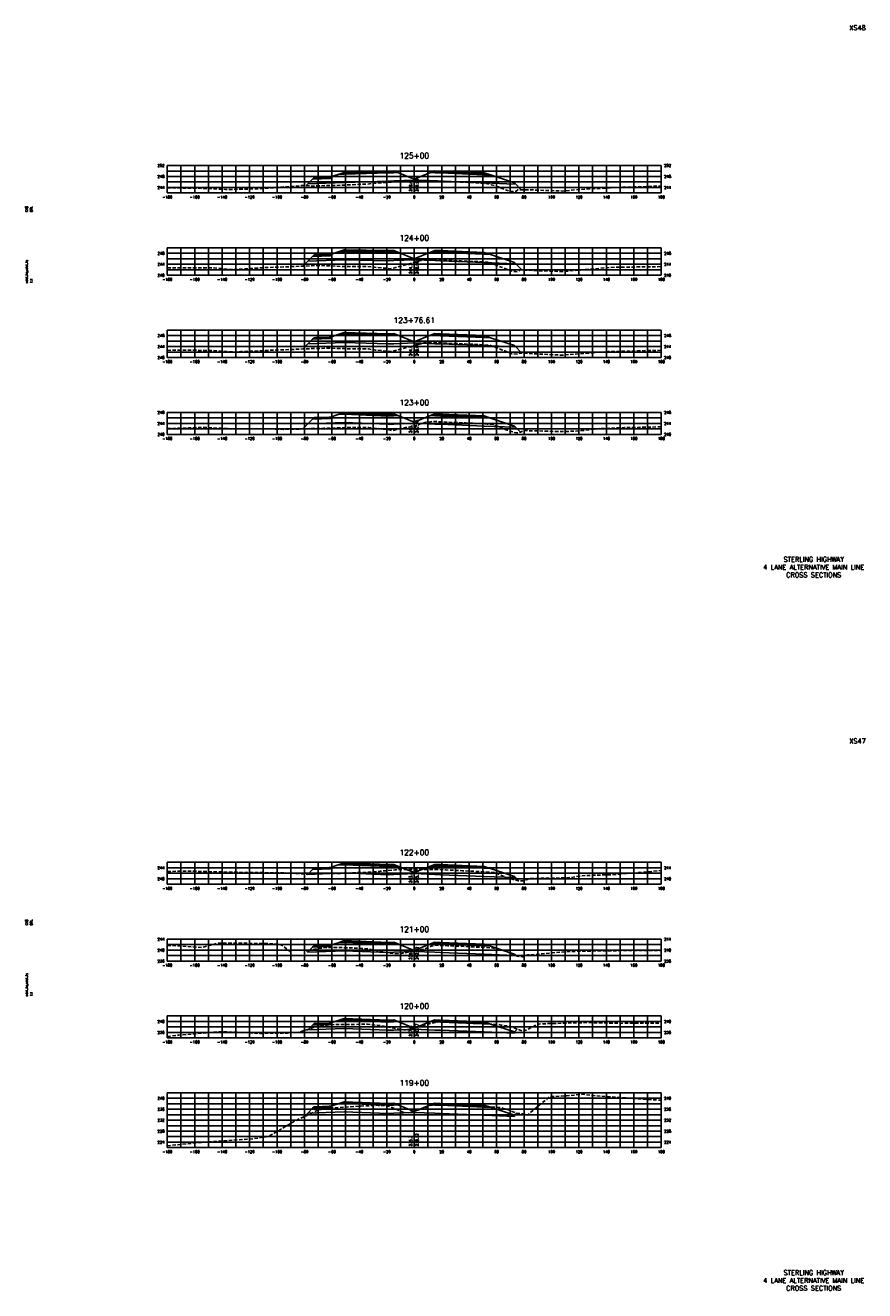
# Model space of a CAD drawing. Extents: x 37 to 9410, y 16 to 8218.
# Tile 43 of 110: x 1497 to 2108, y 7296 to 8218. Entities that reach past the tile are written whole.
import ezdxf
from ezdxf.enums import TextEntityAlignment as Align

# ---------------------------------------------------------------- set-up
doc = ezdxf.new("R2010")
doc.units = 0
doc.header["$LTSCALE"] = 20
doc.header["$MEASUREMENT"] = 0
doc.linetypes.add('HIDDEN_050%', pattern=[0.1875, 0.125, -0.0625])
for name, color, linetype in [('S-AT-TXT175', 6, 'Continuous'), ('S-AT-TXT80', 1, 'Continuous'), ('XDATUM', 3, 'Continuous'), ('XEG', 1, 'HIDDEN_050%'), ('XFG', 2, 'Continuous'), ('XGRID', 251, 'Continuous'), ('XGRIDT', 2, 'Continuous'), ('XREF-BORDER', 7, 'Continuous')]:
    doc.layers.add(name, color=color, linetype=linetype)
doc.styles.add('L100', font='simplex.shx', dxfattribs={"height": 2})
doc.styles.add('L175', font='ROMANSM.shx', dxfattribs={"height": 3.5})
doc.styles.add('L80', font='ROMANSM.shx', dxfattribs={"height": 1.6})

# ---------------------------------------------------------------- blocks, each defined once
blk = doc.blocks.new('03025_00_att1')
at = {"layer": 'S-AT-TXT175', "style": 'L175'}
for tag, p in [('NUM', (32.402, 20.822)), ('LINE1', (30.64, 1.444)), ('LINE2', (30.64, 1.161)), ('LINE3', (30.64, 0.877))]:
    blk.add_attdef(tag, text='', height=0.175, dxfattribs=at).set_placement(p, align=Align.CENTER)
at = {"layer": 'S-AT-TXT80', "style": 'L80'}
for tag, p in [('DESIGNED', (2.094, 14.201)), ('CHECKED', (2.265, 14.201)), ('DRAFTED', (2.436, 14.201)), ('PCTB', (2.094, 11.605)), ('PSCALE', (2.265, 11.605)), ('PVIEW', (2.436, 11.605))]:
    blk.add_attdef(tag, p, '', height=0.08, rotation=90, dxfattribs=at)

msp = doc.modelspace()

# ---------------------------------------------------------------- linework, layer by layer
at = {"layer": 'XDATUM', "flags": 128}
for points in [[(1701.32, 8101.48), (1702.41, 8102.57), (1729, 8103.63), (1761, 8104.58), (1765, 8104.74), (1780, 8105.34), (1795, 8104.74), (1799, 8104.58), (1831, 8103.3), (1853, 8102.42), (1853, 8103.31), (1857.99, 8098.32)], [(1698.87, 8042.63), (1702.41, 8046.18), (1729, 8047.24), (1761, 8046.59), (1765, 8046.75), (1780, 8047.35), (1795, 8046.75), (1799, 8046.59), (1831, 8045.31), (1853, 8044.43), (1853, 8045.32), (1858.42, 8039.9)], [(1698.72, 7982.22), (1702.41, 7985.91), (1729, 7986.97), (1761, 7985.95), (1765, 7986.11), (1780, 7986.71), (1795, 7986.11), (1799, 7985.95), (1831, 7984.67), (1853, 7983.79), (1853, 7984.67), (1858.44, 7979.23)], [(1698.79, 7923.97), (1702.41, 7927.59), (1729, 7928.66), (1761, 7927.38), (1765, 7927.54), (1780, 7928.14), (1795, 7927.54), (1799, 7927.38), (1831, 7926.1), (1853, 7925.22), (1853, 7926.1), (1857.39, 7921.71)], [(1702.26, 7599.36), (1702.41, 7599.21), (1729, 7600.27), (1761, 7598.99), (1765, 7599.15), (1780, 7599.75), (1795, 7599.15), (1799, 7598.99), (1831, 7597.71), (1853, 7596.83), (1853, 7597.72), (1856.16, 7594.56)], [(1700.98, 7543.94), (1702.41, 7542.51), (1729, 7543.57), (1761, 7542.29), (1765, 7542.45), (1780, 7543.05), (1795, 7542.45), (1799, 7542.29), (1831, 7541.01), (1853, 7540.13), (1853, 7541.02), (1854.08, 7539.94)], [(1702.11, 7486.12), (1702.41, 7485.81), (1729, 7486.87), (1761, 7485.59), (1765, 7485.75), (1780, 7486.35), (1795, 7485.75), (1799, 7485.59), (1831, 7484.31), (1853, 7483.43), (1853, 7484.32), (1855.08, 7486.4)], [(1699.98, 7422.68), (1702.41, 7425.11), (1729, 7426.17), (1761, 7424.89), (1765, 7425.05), (1780, 7425.65), (1795, 7425.05), (1799, 7424.89), (1831, 7423.61), (1853, 7422.73), (1853, 7423.62), (1854.62, 7425.24)]]:
    msp.add_lwpolyline(points, dxfattribs=at)
at = {"layer": 'XEG', "flags": 128}
for points in [[(1600, 8099.83), (1632.25, 8099.18), (1642.45, 8098.57), (1654.39, 8098.7), (1659.79, 8098.81), (1668.26, 8099.16), (1699.61, 8101.48), (1700.7, 8101.57), (1704.63, 8100.99), (1719.28, 8101.46), (1727.45, 8101.64), (1737.88, 8102.19), (1745.98, 8102.49), (1751.77, 8103.18), (1758.27, 8103.58), (1768.74, 8104.39), (1769.59, 8104.46), (1776.57, 8104.84), (1780, 8104.87), (1780.41, 8104.88), (1788.34, 8105.12), (1790.53, 8105.08), (1794.44, 8104.87), (1797.08, 8104.79), (1806.8, 8104.25), (1809.17, 8104.11), (1819.1, 8103.72), (1821.26, 8103.63), (1822.7, 8103.55), (1829.18, 8103.16), (1833.39, 8102.64), (1834.29, 8102.57), (1835.92, 8102.02), (1841.3, 8100.46), (1843.28, 8099.57), (1849.85, 8096.98), (1850.91, 8096.99), (1853.61, 8096.96), (1853.91, 8097.17), (1855.35, 8098.3), (1862.15, 8098.34), (1863.48, 8098.29), (1887.82, 8097.4), (1899.92, 8098.46), (1931.47, 8100.24), (1943.49, 8100.46), (1960, 8101.03)], [(1600, 8041.53), (1634.11, 8041.44), (1640.71, 8040.73), (1648.24, 8040.09), (1671.36, 8041.56), (1671.7, 8041.57), (1692.16, 8042.35), (1696.45, 8042.52), (1698.64, 8042.62), (1708.92, 8043.09), (1712.19, 8043.13), (1726.34, 8042.46), (1730.24, 8042.44), (1744.53, 8042.44), (1749.38, 8042.14), (1751.09, 8041.87), (1760.57, 8040.98), (1763.02, 8040.74), (1766.45, 8041.61), (1778.98, 8045.13), (1780, 8045.39), (1780.99, 8045.65), (1786.9, 8047.33), (1789.82, 8047.38), (1790.95, 8047.5), (1792.99, 8047.43), (1798.6, 8047.21), (1807.36, 8046.71), (1810.68, 8046.55), (1814.09, 8046.42), (1822.76, 8046.09), (1824.99, 8045.98), (1830.6, 8045.74), (1831.69, 8045.66), (1834.53, 8045.4), (1837.13, 8044.41), (1842.65, 8042.19), (1849.28, 8039.75), (1851.36, 8038.89), (1853.72, 8038.69), (1855.06, 8038.61), (1855.38, 8038.79), (1857.36, 8039.95), (1867.71, 8039.41), (1887.6, 8038.74), (1900.04, 8039.68), (1923.13, 8041.77), (1956.73, 8042.24), (1960, 8042.33)], [(1600, 7981.23), (1603.26, 7981.33), (1632.16, 7981.23), (1644.86, 7980.34), (1648.69, 7980.01), (1653.3, 7980.31), (1674.08, 7981.24), (1681.39, 7981.52), (1696.18, 7982.1), (1703.74, 7982.45), (1708.73, 7982.68), (1719.57, 7982.81), (1726.05, 7982.5), (1738.13, 7982.45), (1744.41, 7982.45), (1746.55, 7982.32), (1751.7, 7981.5), (1755.9, 7981.11), (1763.3, 7980.37), (1773.69, 7983.02), (1778.77, 7984.45), (1780, 7984.76), (1784.86, 7986.02), (1787.24, 7986.7), (1788.42, 7986.72), (1791.39, 7987.03), (1796.76, 7986.86), (1798.98, 7986.77), (1802.45, 7986.57), (1811.18, 7986.16), (1820.14, 7985.81), (1823.42, 7985.69), (1829.16, 7985.39), (1831.23, 7985.3), (1834.01, 7985.1), (1835.04, 7985), (1841.59, 7982.51), (1843.55, 7981.72), (1845.9, 7980.86), (1851.05, 7978.71), (1851.93, 7978.64), (1855.26, 7978.44), (1856.05, 7978.89), (1856.78, 7979.32), (1882.51, 7977.97), (1887.8, 7977.79), (1915.75, 7979.9), (1921.18, 7980.4), (1929.09, 7980.51), (1960, 7981.33)], [(1600, 7924.16), (1616, 7924.76), (1624.49, 7925.1), (1625.28, 7925.12), (1625.79, 7925.09), (1649.51, 7924.07), (1653.32, 7923.97), (1659.16, 7924.09), (1675.34, 7924.09), (1681.57, 7923.73), (1684.73, 7923.65), (1696.89, 7923.89), (1706.52, 7924.3), (1710.02, 7924.25), (1714.16, 7924.42), (1725.35, 7924.74), (1729.63, 7924.92), (1742.86, 7924.89), (1743.74, 7924.94), (1746.99, 7924.93), (1750.61, 7924.64), (1756.17, 7923.81), (1760.81, 7923.5), (1763.96, 7922.76), (1764.65, 7922.85), (1774.52, 7925.14), (1778.96, 7926.01), (1780, 7926.28), (1782.98, 7927.08), (1788.66, 7928.81), (1791.82, 7929.11), (1793.32, 7929.38), (1798.2, 7929.2), (1800.92, 7929.11), (1808.95, 7928.69), (1813.1, 7928.46), (1817.25, 7928.29), (1825.04, 7928.01), (1827.81, 7927.86), (1833.03, 7927.56), (1834.35, 7927.46), (1837.38, 7927.08), (1839.72, 7926.23), (1843.95, 7924.56), (1847.77, 7923.13), (1850.77, 7922.1), (1853.08, 7921.45), (1854.83, 7921.08), (1857.34, 7921.68), (1859.67, 7922.82), (1881.17, 7922.15), (1891.85, 7922.1), (1901.77, 7922.72), (1914.54, 7924.15), (1933.26, 7924.9), (1960, 7925.46)], [(1600, 7601.36), (1615.16, 7601.59), (1621.67, 7601.45), (1654.79, 7600.63), (1660.71, 7600.6), (1685.37, 7600.33), (1685.37, 7600.33), (1685.38, 7600.33), (1702.48, 7599.35), (1704.5, 7599.6), (1706.92, 7599.56), (1711.6, 7599.93), (1712.03, 7599.96), (1721.75, 7599.92), (1725.44, 7599.93), (1737.01, 7600.45), (1737.69, 7600.46), (1738.46, 7600.48), (1743.18, 7600.48), (1753.95, 7601.39), (1754.39, 7601.42), (1754.62, 7601.43), (1754.91, 7601.47), (1766.09, 7602.49), (1767.09, 7602.64), (1767.7, 7602.7), (1779.36, 7602.85), (1780, 7602.85), (1790.86, 7602.86), (1792.31, 7602.85), (1798.06, 7602.68), (1802.8, 7602.49), (1807.21, 7602.29), (1815.08, 7601.86), (1819.47, 7601.63), (1827.03, 7601.33), (1831.31, 7601.08), (1834.93, 7600.89), (1836.57, 7600.65), (1838.96, 7600.49), (1842.55, 7598.88), (1846.46, 7597.32), (1852.09, 7595.55), (1855.65, 7594.56), (1859.86, 7594.56), (1862.38, 7595.44), (1864.15, 7596.14), (1875.08, 7596.5), (1882.01, 7596.37), (1894.71, 7597), (1897.76, 7597.67), (1904.78, 7598.38), (1925.91, 7599.08), (1953.05, 7601.28), (1960, 7602.14)], [(1600, 7547.3), (1603.75, 7547.41), (1625.84, 7545.93), (1636.13, 7549.05), (1656.58, 7548.97), (1669.39, 7548.86), (1680.05, 7548.43), (1682.39, 7548.15), (1684.91, 7546.55), (1689.19, 7543.11), (1691.56, 7543.94), (1701.91, 7543.94), (1705.72, 7544.42), (1715.36, 7545.87), (1723.24, 7545.9), (1727.96, 7545.81), (1732.99, 7545.65), (1741.74, 7545.28), (1745.36, 7544.95), (1747.46, 7544.62), (1756.15, 7542.95), (1761.71, 7541.86), (1763.82, 7541.69), (1769.71, 7541.27), (1776.59, 7542.77), (1780, 7543.45), (1788.19, 7545.06), (1791.09, 7546.33), (1792.66, 7547.04), (1794.01, 7547.12), (1796.91, 7547.49), (1801.85, 7547.29), (1804.41, 7547.2), (1812.74, 7546.81), (1816.63, 7546.64), (1820.34, 7546.45), (1828.77, 7546.09), (1835.93, 7545.68), (1836.56, 7545.64), (1836.89, 7545.58), (1842.36, 7544.61), (1843.32, 7544.29), (1848.87, 7542.28), (1853.93, 7539.99), (1855.03, 7539.67), (1858.92, 7539.12), (1859.16, 7539.22), (1862.83, 7540.5), (1863.95, 7540.66), (1867.75, 7540.68), (1880.16, 7542.05), (1895.46, 7543.07), (1919.11, 7543.52), (1942.11, 7543.69), (1960, 7543.66)], [(1600, 7480.92), (1608.34, 7482.01), (1639.44, 7484.63), (1667.8, 7483.31), (1668.41, 7483.31), (1669.22, 7483.31), (1687.57, 7483.5), (1692.87, 7483.97), (1696.61, 7484.33), (1705.82, 7487.32), (1707.65, 7487.95), (1709.22, 7488.27), (1718.51, 7489.62), (1722.6, 7489.73), (1731.74, 7489.88), (1735.77, 7489.82), (1745.87, 7490.07), (1747.98, 7489.7), (1755.09, 7489), (1758.78, 7488.41), (1768.66, 7486.4), (1769.78, 7486.31), (1774.15, 7485.69), (1778.32, 7486.67), (1780, 7487.15), (1789.04, 7489.71), (1791.63, 7490.48), (1793.11, 7490.96), (1794.19, 7491.08), (1797.7, 7491.79), (1803.23, 7491.54), (1805.38, 7491.47), (1814.42, 7491.01), (1817.75, 7490.81), (1820.95, 7490.68), (1830.03, 7490.37), (1835.81, 7490.09), (1840.03, 7489.89), (1843.43, 7489.38), (1844.53, 7489.24), (1846.99, 7488.79), (1848.97, 7488.55), (1853.37, 7487), (1859.6, 7484.84), (1865.65, 7487.8), (1869.2, 7489.8), (1872.36, 7490.25), (1880.34, 7490.47), (1898.33, 7490.99), (1906.72, 7491.17), (1929.91, 7490.62), (1950.88, 7490.78), (1960, 7490.83)], [(1600, 7401.28), (1602.02, 7401.64), (1625.49, 7403.88), (1658.22, 7406.08), (1659.19, 7406.13), (1665.96, 7407.01), (1673.85, 7408.09), (1690.38, 7417.93), (1691.92, 7418.86), (1706.71, 7425.88), (1710.42, 7427.56), (1720.12, 7428.88), (1720.61, 7428.93), (1728.38, 7429.5), (1736.1, 7430), (1744.62, 7430.48), (1753.14, 7430.87), (1753.83, 7430.82), (1759.47, 7430.83), (1761.07, 7430.22), (1772.44, 7425.68), (1776.15, 7425.48), (1776.85, 7425.51), (1779.47, 7426.48), (1780, 7426.64), (1788.79, 7429.35), (1791.14, 7430.35), (1792.02, 7430.93), (1793.01, 7431.04), (1797.11, 7431.33), (1798.32, 7431.3), (1803.92, 7431.07), (1806.15, 7431), (1810.34, 7430.8), (1818.49, 7430.37), (1822.45, 7430.28), (1830.75, 7429.97), (1834.67, 7429.8), (1838.34, 7429.62), (1841.42, 7429.29), (1843.49, 7429.06), (1845.4, 7428.36), (1848.24, 7427.72), (1851.29, 7426.41), (1854.54, 7425.25), (1858.92, 7424.53), (1862.43, 7423.7), (1870, 7430.21), (1878.82, 7437.17), (1890.95, 7437.73), (1902.92, 7438.94), (1908.9, 7438), (1916.46, 7437.48), (1939.99, 7435.79), (1960, 7434.53)]]:
    msp.add_lwpolyline(points, dxfattribs=at)
at = {"layer": 'XFG', "flags": 128}
for points in [[(1780, 8106.08), (1768.05, 8110.86), (1765, 8110.74), (1761, 8110.58), (1729, 8109.63), (1724.43, 8109.45), (1719, 8107.64), (1719, 8106.64), (1705.96, 8106.12), (1702.41, 8102.57), (1729, 8103.63), (1761, 8104.58), (1765, 8104.74), (1780, 8105.34), (1780, 8106.08)], [(1765, 8111.08), (1761, 8110.92), (1729, 8109.97), (1729, 8110.97), (1724.43, 8109.45), (1729, 8109.63), (1761, 8110.58), (1765, 8110.74), (1768.05, 8110.86), (1765, 8112.08), (1765, 8111.08)], [(1765, 8112.08), (1761, 8111.92), (1729, 8110.97), (1729, 8110.63), (1761, 8111.58), (1765, 8111.74), (1765, 8112.08)], [(1765, 8111.74), (1761, 8111.58), (1729, 8110.63), (1729, 8109.97), (1761, 8110.92), (1765, 8111.08), (1765, 8111.74)], [(1780, 8106.08), (1791.95, 8110.86), (1795, 8110.74), (1799, 8110.58), (1831, 8109.3), (1835.57, 8109.12), (1853, 8103.31), (1853, 8102.42), (1831, 8103.3), (1799, 8104.58), (1795, 8104.74), (1780, 8105.34)], [(1795, 8112.08), (1791.95, 8110.86), (1795, 8110.74), (1799, 8110.58), (1831, 8109.3), (1835.57, 8109.12), (1831, 8110.64), (1831, 8109.64), (1799, 8110.92), (1795, 8111.08), (1795, 8112.08)], [(1795, 8112.08), (1795, 8111.74), (1799, 8111.58), (1831, 8110.3), (1831, 8110.64), (1799, 8111.92), (1795, 8112.08)], [(1795, 8111.74), (1795, 8111.08), (1799, 8110.92), (1831, 8109.64), (1831, 8110.3), (1799, 8111.58), (1795, 8111.74)], [(1702.41, 8102.57), (1702.41, 8102.57), (1701.32, 8101.48)], [(1719, 8107.64), (1718, 8107.6), (1718, 8107.26), (1708, 8106.86), (1708, 8107.2), (1707, 8107.16), (1705.96, 8106.12), (1719, 8106.64), (1719, 8107.64)], [(1718, 8107.6), (1708, 8107.2), (1708, 8106.86), (1718, 8107.26), (1718, 8107.6)], [(1853, 8103.31), (1853, 8103.31), (1857.99, 8098.32)], [(1765, 8053.09), (1761, 8052.93), (1729, 8053.58), (1729, 8054.58), (1724.43, 8053.06), (1729, 8053.24), (1761, 8052.59), (1765, 8052.75), (1768.05, 8052.87), (1765, 8054.09), (1765, 8053.09)], [(1765, 8054.09), (1761, 8053.93), (1729, 8054.58), (1729, 8054.24), (1761, 8053.59), (1765, 8053.75), (1765, 8054.09)], [(1765, 8053.75), (1761, 8053.59), (1729, 8054.24), (1729, 8053.58), (1761, 8052.93), (1765, 8053.09), (1765, 8053.75)], [(1795, 8054.09), (1791.95, 8052.87), (1795, 8052.75), (1799, 8052.59), (1831, 8051.31), (1835.57, 8051.13), (1831, 8052.65), (1831, 8051.65), (1799, 8052.93), (1795, 8053.09), (1795, 8054.09)], [(1795, 8054.09), (1795, 8053.75), (1799, 8053.59), (1831, 8052.31), (1831, 8052.65), (1799, 8053.93), (1795, 8054.09)], [(1795, 8053.75), (1795, 8053.09), (1799, 8052.93), (1831, 8051.65), (1831, 8052.31), (1799, 8053.59), (1795, 8053.75)], [(1702.41, 8046.18), (1702.41, 8046.18), (1698.87, 8042.63)], [(1780, 8048.09), (1768.05, 8052.87), (1765, 8052.75), (1761, 8052.59), (1729, 8053.24), (1724.43, 8053.06), (1719, 8051.25), (1719, 8050.25), (1705.96, 8049.72), (1702.41, 8046.18), (1729, 8047.24), (1761, 8046.59), (1765, 8046.75), (1780, 8047.35), (1780, 8048.09)], [(1719, 8051.25), (1718, 8051.21), (1718, 8050.87), (1708, 8050.47), (1708, 8050.81), (1707, 8050.77), (1705.96, 8049.72), (1719, 8050.25), (1719, 8051.25)], [(1718, 8051.21), (1708, 8050.81), (1708, 8050.47), (1718, 8050.87), (1718, 8051.21)], [(1780, 8048.09), (1791.95, 8052.87), (1795, 8052.75), (1799, 8052.59), (1831, 8051.31), (1835.57, 8051.13), (1853, 8045.32), (1853, 8044.43), (1831, 8045.31), (1799, 8046.59), (1795, 8046.75), (1780, 8047.35)], [(1853, 8045.32), (1853, 8045.32), (1858.42, 8039.9)], [(1780, 7987.45), (1768.05, 7992.23), (1765, 7992.11), (1761, 7991.95), (1729, 7992.97), (1724.43, 7992.79), (1719, 7990.98), (1719, 7989.98), (1705.96, 7989.46), (1702.41, 7985.91), (1729, 7986.97), (1761, 7985.95), (1765, 7986.11), (1780, 7986.71), (1780, 7987.45)], [(1719, 7990.98), (1718, 7990.94), (1718, 7990.6), (1708, 7990.2), (1708, 7990.54), (1707, 7990.5), (1705.96, 7989.46), (1719, 7989.98), (1719, 7990.98)], [(1718, 7990.94), (1708, 7990.54), (1708, 7990.2), (1718, 7990.6), (1718, 7990.94)], [(1765, 7992.45), (1761, 7992.29), (1729, 7993.31), (1729, 7994.31), (1724.43, 7992.79), (1729, 7992.97), (1761, 7991.95), (1765, 7992.11), (1768.05, 7992.23), (1765, 7993.45), (1765, 7992.45)], [(1765, 7993.45), (1761, 7993.29), (1729, 7994.31), (1729, 7993.97), (1761, 7992.95), (1765, 7993.11), (1765, 7993.45)], [(1765, 7993.11), (1761, 7992.95), (1729, 7993.97), (1729, 7993.31), (1761, 7992.29), (1765, 7992.45), (1765, 7993.11)], [(1780, 7987.45), (1791.95, 7992.23), (1795, 7992.11), (1799, 7991.95), (1831, 7990.67), (1835.57, 7990.48), (1853, 7984.67), (1853, 7983.79), (1831, 7984.67), (1799, 7985.95), (1795, 7986.11), (1780, 7986.71)], [(1795, 7993.45), (1791.95, 7992.23), (1795, 7992.11), (1799, 7991.95), (1831, 7990.67), (1835.57, 7990.48), (1831, 7992.01), (1831, 7991.01), (1799, 7992.29), (1795, 7992.45), (1795, 7993.45)], [(1795, 7993.45), (1795, 7993.11), (1799, 7992.95), (1831, 7991.67), (1831, 7992.01), (1799, 7993.29), (1795, 7993.45)], [(1795, 7993.11), (1795, 7992.45), (1799, 7992.29), (1831, 7991.01), (1831, 7991.67), (1799, 7992.95), (1795, 7993.11)], [(1702.41, 7985.91), (1702.41, 7985.91), (1698.72, 7982.22)], [(1853, 7984.67), (1853, 7984.67), (1858.44, 7979.23)], [(1780, 7928.88), (1768.05, 7933.66), (1765, 7933.54), (1761, 7933.38), (1729, 7934.66), (1724.43, 7934.47), (1719, 7932.66), (1719, 7931.66), (1705.96, 7931.14), (1702.41, 7927.59), (1729, 7928.66), (1761, 7927.38), (1765, 7927.54), (1780, 7928.14), (1780, 7928.88)], [(1765, 7933.88), (1761, 7933.72), (1729, 7935), (1729, 7936), (1724.43, 7934.47), (1729, 7934.66), (1761, 7933.38), (1765, 7933.54), (1768.05, 7933.66), (1765, 7934.88), (1765, 7933.88)], [(1765, 7934.88), (1761, 7934.72), (1729, 7936), (1729, 7935.66), (1761, 7934.38), (1765, 7934.54), (1765, 7934.88)], [(1765, 7934.54), (1761, 7934.38), (1729, 7935.66), (1729, 7935), (1761, 7933.72), (1765, 7933.88), (1765, 7934.54)], [(1780, 7928.88), (1791.95, 7933.66), (1795, 7933.54), (1799, 7933.38), (1831, 7932.1), (1835.57, 7931.91), (1853, 7926.1), (1853, 7925.22), (1831, 7926.1), (1799, 7927.38), (1795, 7927.54), (1780, 7928.14)], [(1795, 7934.88), (1791.95, 7933.66), (1795, 7933.54), (1799, 7933.38), (1831, 7932.1), (1835.57, 7931.91), (1831, 7933.44), (1831, 7932.44), (1799, 7933.72), (1795, 7933.88), (1795, 7934.88)], [(1795, 7934.88), (1795, 7934.54), (1799, 7934.38), (1831, 7933.1), (1831, 7933.44), (1799, 7934.72), (1795, 7934.88)], [(1795, 7934.54), (1795, 7933.88), (1799, 7933.72), (1831, 7932.44), (1831, 7933.1), (1799, 7934.38), (1795, 7934.54)], [(1702.41, 7927.59), (1702.41, 7927.59), (1698.79, 7923.97)], [(1719, 7932.66), (1718, 7932.62), (1718, 7932.28), (1708, 7931.88), (1708, 7932.22), (1707, 7932.18), (1705.96, 7931.14), (1719, 7931.66), (1719, 7932.66)], [(1718, 7932.62), (1708, 7932.22), (1708, 7931.88), (1718, 7932.28), (1718, 7932.62)], [(1853, 7926.1), (1853, 7926.1), (1857.39, 7921.71)], [(1780, 7600.49), (1768.05, 7605.28), (1765, 7605.15), (1761, 7604.99), (1729, 7606.27), (1724.43, 7606.09), (1719, 7604.28), (1719, 7603.28), (1705.96, 7602.76), (1702.41, 7599.21), (1729, 7600.27), (1761, 7598.99), (1765, 7599.15), (1780, 7599.75), (1780, 7600.49)], [(1719, 7604.28), (1718, 7604.24), (1718, 7603.9), (1708, 7603.5), (1708, 7603.84), (1707, 7603.8), (1705.96, 7602.76), (1719, 7603.28), (1719, 7604.28)], [(1718, 7604.24), (1708, 7603.84), (1708, 7603.5), (1718, 7603.9), (1718, 7604.24)], [(1765, 7605.49), (1761, 7605.33), (1729, 7606.61), (1729, 7607.61), (1724.43, 7606.09), (1729, 7606.27), (1761, 7604.99), (1765, 7605.15), (1768.05, 7605.28), (1765, 7606.49), (1765, 7605.49)], [(1765, 7606.49), (1761, 7606.33), (1729, 7607.61), (1729, 7607.27), (1761, 7605.99), (1765, 7606.15), (1765, 7606.49)], [(1765, 7606.15), (1761, 7605.99), (1729, 7607.27), (1729, 7606.61), (1761, 7605.33), (1765, 7605.49), (1765, 7606.15)], [(1780, 7600.49), (1791.95, 7605.28), (1795, 7605.15), (1799, 7604.99), (1831, 7603.71), (1835.57, 7603.53), (1853, 7597.72), (1853, 7596.83), (1831, 7597.71), (1799, 7598.99), (1795, 7599.15), (1780, 7599.75)], [(1795, 7606.49), (1791.95, 7605.28), (1795, 7605.15), (1799, 7604.99), (1831, 7603.71), (1835.57, 7603.53), (1831, 7605.05), (1831, 7604.05), (1799, 7605.33), (1795, 7605.49), (1795, 7606.49)], [(1795, 7606.49), (1795, 7606.15), (1799, 7605.99), (1831, 7604.71), (1831, 7605.05), (1799, 7606.33), (1795, 7606.49)], [(1795, 7606.15), (1795, 7605.49), (1799, 7605.33), (1831, 7604.05), (1831, 7604.71), (1799, 7605.99), (1795, 7606.15)], [(1702.41, 7599.21), (1702.41, 7599.21), (1702.26, 7599.36)], [(1853, 7597.72), (1853, 7597.72), (1856.16, 7594.56)], [(1780, 7543.79), (1768.05, 7548.58), (1765, 7548.45), (1761, 7548.29), (1729, 7549.57), (1724.43, 7549.39), (1719, 7547.58), (1719, 7546.58), (1705.96, 7546.06), (1702.41, 7542.51), (1729, 7543.57), (1761, 7542.29), (1765, 7542.45), (1780, 7543.05), (1780, 7543.79)], [(1719, 7547.58), (1718, 7547.54), (1718, 7547.2), (1708, 7546.8), (1708, 7547.14), (1707, 7547.1), (1705.96, 7546.06), (1719, 7546.58), (1719, 7547.58)], [(1718, 7547.54), (1708, 7547.14), (1708, 7546.8), (1718, 7547.2), (1718, 7547.54)], [(1765, 7548.79), (1761, 7548.63), (1729, 7549.91), (1729, 7550.91), (1724.43, 7549.39), (1729, 7549.57), (1761, 7548.29), (1765, 7548.45), (1768.05, 7548.58), (1765, 7549.79), (1765, 7548.79)], [(1765, 7549.79), (1761, 7549.63), (1729, 7550.91), (1729, 7550.57), (1761, 7549.29), (1765, 7549.45), (1765, 7549.79)], [(1765, 7549.45), (1761, 7549.29), (1729, 7550.57), (1729, 7549.91), (1761, 7548.63), (1765, 7548.79), (1765, 7549.45)], [(1780, 7543.79), (1791.95, 7548.58), (1795, 7548.45), (1799, 7548.29), (1831, 7547.01), (1835.57, 7546.83), (1853, 7541.02), (1853, 7540.13), (1831, 7541.01), (1799, 7542.29), (1795, 7542.45), (1780, 7543.05)], [(1795, 7549.79), (1791.95, 7548.58), (1795, 7548.45), (1799, 7548.29), (1831, 7547.01), (1835.57, 7546.83), (1831, 7548.35), (1831, 7547.35), (1799, 7548.63), (1795, 7548.79), (1795, 7549.79)], [(1795, 7549.79), (1795, 7549.45), (1799, 7549.29), (1831, 7548.01), (1831, 7548.35), (1799, 7549.63), (1795, 7549.79)], [(1795, 7549.45), (1795, 7548.79), (1799, 7548.63), (1831, 7547.35), (1831, 7548.01), (1799, 7549.29), (1795, 7549.45)], [(1702.41, 7542.51), (1702.41, 7542.51), (1700.98, 7543.94)], [(1853, 7541.02), (1853, 7541.02), (1854.08, 7539.94)], [(1780, 7487.09), (1768.05, 7491.88), (1765, 7491.75), (1761, 7491.59), (1729, 7492.87), (1724.43, 7492.69), (1719, 7490.88), (1719, 7489.88), (1705.96, 7489.36), (1702.41, 7485.81), (1729, 7486.87), (1761, 7485.59), (1765, 7485.75), (1780, 7486.35), (1780, 7487.09)], [(1719, 7490.88), (1718, 7490.84), (1718, 7490.5), (1708, 7490.1), (1708, 7490.44), (1707, 7490.4), (1705.96, 7489.36), (1719, 7489.88), (1719, 7490.88)], [(1718, 7490.84), (1708, 7490.44), (1708, 7490.1), (1718, 7490.5), (1718, 7490.84)], [(1765, 7492.09), (1761, 7491.93), (1729, 7493.21), (1729, 7494.21), (1724.43, 7492.69), (1729, 7492.87), (1761, 7491.59), (1765, 7491.75), (1768.05, 7491.88), (1765, 7493.09), (1765, 7492.09)], [(1765, 7493.09), (1761, 7492.93), (1729, 7494.21), (1729, 7493.87), (1761, 7492.59), (1765, 7492.75), (1765, 7493.09)], [(1765, 7492.75), (1761, 7492.59), (1729, 7493.87), (1729, 7493.21), (1761, 7491.93), (1765, 7492.09), (1765, 7492.75)], [(1780, 7487.09), (1791.95, 7491.88), (1795, 7491.75), (1799, 7491.59), (1831, 7490.31), (1835.57, 7490.13), (1853, 7484.32), (1853, 7483.43), (1831, 7484.31), (1799, 7485.59), (1795, 7485.75), (1780, 7486.35)], [(1795, 7493.09), (1791.95, 7491.88), (1795, 7491.75), (1799, 7491.59), (1831, 7490.31), (1835.57, 7490.13), (1831, 7491.65), (1831, 7490.65), (1799, 7491.93), (1795, 7492.09), (1795, 7493.09)], [(1795, 7493.09), (1795, 7492.75), (1799, 7492.59), (1831, 7491.31), (1831, 7491.65), (1799, 7492.93), (1795, 7493.09)], [(1795, 7492.75), (1795, 7492.09), (1799, 7491.93), (1831, 7490.65), (1831, 7491.31), (1799, 7492.59), (1795, 7492.75)], [(1702.41, 7485.81), (1702.41, 7485.81), (1702.11, 7486.12)], [(1853, 7484.32), (1853, 7484.32), (1855.08, 7486.4)], [(1780, 7426.39), (1768.05, 7431.18), (1765, 7431.05), (1761, 7430.89), (1729, 7432.17), (1724.43, 7431.99), (1719, 7430.18), (1719, 7429.18), (1705.96, 7428.66), (1702.41, 7425.11), (1729, 7426.17), (1761, 7424.89), (1765, 7425.05), (1780, 7425.65), (1780, 7426.39)], [(1719, 7430.18), (1718, 7430.14), (1718, 7429.8), (1708, 7429.4), (1708, 7429.74), (1707, 7429.7), (1705.96, 7428.66), (1719, 7429.18), (1719, 7430.18)], [(1718, 7430.14), (1708, 7429.74), (1708, 7429.4), (1718, 7429.8), (1718, 7430.14)], [(1765, 7431.39), (1761, 7431.23), (1729, 7432.51), (1729, 7433.51), (1724.43, 7431.99), (1729, 7432.17), (1761, 7430.89), (1765, 7431.05), (1768.05, 7431.18), (1765, 7432.39), (1765, 7431.39)], [(1765, 7432.39), (1761, 7432.23), (1729, 7433.51), (1729, 7433.17), (1761, 7431.89), (1765, 7432.05), (1765, 7432.39)], [(1765, 7432.05), (1761, 7431.89), (1729, 7433.17), (1729, 7432.51), (1761, 7431.23), (1765, 7431.39), (1765, 7432.05)], [(1780, 7426.39), (1791.95, 7431.18), (1795, 7431.05), (1799, 7430.89), (1831, 7429.61), (1835.57, 7429.43), (1853, 7423.62), (1853, 7422.73), (1831, 7423.61), (1799, 7424.89), (1795, 7425.05), (1780, 7425.65)], [(1795, 7432.39), (1791.95, 7431.18), (1795, 7431.05), (1799, 7430.89), (1831, 7429.61), (1835.57, 7429.43), (1831, 7430.95), (1831, 7429.95), (1799, 7431.23), (1795, 7431.39), (1795, 7432.39)], [(1795, 7432.39), (1795, 7432.05), (1799, 7431.89), (1831, 7430.61), (1831, 7430.95), (1799, 7432.23), (1795, 7432.39)], [(1795, 7432.05), (1795, 7431.39), (1799, 7431.23), (1831, 7429.95), (1831, 7430.61), (1799, 7431.89), (1795, 7432.05)], [(1702.41, 7425.11), (1702.41, 7425.11), (1699.98, 7422.68)], [(1853, 7423.62), (1853, 7423.62), (1854.62, 7425.24)]]:
    msp.add_lwpolyline(points, dxfattribs=at)
at = {"layer": 'XGRID'}
for p, q in [((1600, 8096), (1600, 8116)), ((1600, 8116), (1960, 8116)), ((1600, 8112), (1960, 8112)), ((1610, 8096), (1610, 8116)), ((1620, 8096), (1620, 8116)), ((1630, 8096), (1630, 8116)), ((1640, 8096), (1640, 8116)), ((1650, 8096), (1650, 8116)), ((1660, 8096), (1660, 8116)), ((1670, 8096), (1670, 8116)), ((1680, 8096), (1680, 8116)), ((1690, 8096), (1690, 8116)), ((1700, 8096), (1700, 8116)), ((1710, 8096), (1710, 8116)), ((1720, 8096), (1720, 8116)), ((1730, 8096), (1730, 8116)), ((1740, 8096), (1740, 8116)), ((1750, 8096), (1750, 8116)), ((1760, 8096), (1760, 8116)), ((1770, 8096), (1770, 8116)), ((1780, 8096), (1780, 8116)), ((1790, 8096), (1790, 8116)), ((1800, 8096), (1800, 8116)), ((1810, 8096), (1810, 8116)), ((1820, 8096), (1820, 8116)), ((1830, 8096), (1830, 8116)), ((1840, 8096), (1840, 8116)), ((1850, 8096), (1850, 8116)), ((1860, 8096), (1860, 8116)), ((1870, 8096), (1870, 8116)), ((1880, 8096), (1880, 8116)), ((1890, 8096), (1890, 8116)), ((1900, 8096), (1900, 8116)), ((1910, 8096), (1910, 8116)), ((1920, 8096), (1920, 8116)), ((1930, 8096), (1930, 8116)), ((1940, 8096), (1940, 8116)), ((1950, 8096), (1950, 8116)), ((1960, 8096), (1960, 8116)), ((1600, 8108), (1960, 8108)), ((1600, 8104), (1960, 8104)), ((1600, 8100), (1960, 8100)), ((1600, 8096), (1960, 8096)), ((1600, 8036), (1600, 8056)), ((1600, 8056), (1960, 8056)), ((1610, 8036), (1610, 8056)), ((1620, 8036), (1620, 8056)), ((1630, 8036), (1630, 8056)), ((1640, 8036), (1640, 8056)), ((1650, 8036), (1650, 8056)), ((1660, 8036), (1660, 8056)), ((1670, 8036), (1670, 8056)), ((1680, 8036), (1680, 8056)), ((1690, 8036), (1690, 8056)), ((1700, 8036), (1700, 8056)), ((1710, 8036), (1710, 8056)), ((1720, 8036), (1720, 8056)), ((1730, 8036), (1730, 8056)), ((1740, 8036), (1740, 8056)), ((1750, 8036), (1750, 8056)), ((1760, 8036), (1760, 8056)), ((1770, 8036), (1770, 8056)), ((1780, 8036), (1780, 8056)), ((1790, 8036), (1790, 8056)), ((1800, 8036), (1800, 8056)), ((1810, 8036), (1810, 8056)), ((1820, 8036), (1820, 8056)), ((1830, 8036), (1830, 8056)), ((1840, 8036), (1840, 8056)), ((1850, 8036), (1850, 8056)), ((1860, 8036), (1860, 8056)), ((1870, 8036), (1870, 8056)), ((1880, 8036), (1880, 8056)), ((1890, 8036), (1890, 8056)), ((1900, 8036), (1900, 8056)), ((1910, 8036), (1910, 8056)), ((1920, 8036), (1920, 8056)), ((1930, 8036), (1930, 8056)), ((1940, 8036), (1940, 8056)), ((1950, 8036), (1950, 8056)), ((1960, 8036), (1960, 8056)), ((1600, 8052), (1960, 8052)), ((1600, 8048), (1960, 8048)), ((1600, 8044), (1960, 8044)), ((1600, 8040), (1960, 8040)), ((1600, 8036), (1960, 8036)), ((1600, 7976), (1600, 7996)), ((1600, 7996), (1960, 7996)), ((1600, 7992), (1960, 7992)), ((1610, 7976), (1610, 7996)), ((1620, 7976), (1620, 7996)), ((1630, 7976), (1630, 7996)), ((1640, 7976), (1640, 7996)), ((1650, 7976), (1650, 7996)), ((1660, 7976), (1660, 7996)), ((1670, 7976), (1670, 7996)), ((1680, 7976), (1680, 7996)), ((1690, 7976), (1690, 7996)), ((1700, 7976), (1700, 7996)), ((1710, 7976), (1710, 7996)), ((1720, 7976), (1720, 7996)), ((1730, 7976), (1730, 7996)), ((1740, 7976), (1740, 7996)), ((1750, 7976), (1750, 7996)), ((1760, 7976), (1760, 7996)), ((1770, 7976), (1770, 7996)), ((1780, 7976), (1780, 7996)), ((1790, 7976), (1790, 7996)), ((1800, 7976), (1800, 7996)), ((1810, 7976), (1810, 7996)), ((1820, 7976), (1820, 7996)), ((1830, 7976), (1830, 7996)), ((1840, 7976), (1840, 7996)), ((1850, 7976), (1850, 7996)), ((1860, 7976), (1860, 7996)), ((1870, 7976), (1870, 7996)), ((1880, 7976), (1880, 7996)), ((1890, 7976), (1890, 7996)), ((1900, 7976), (1900, 7996)), ((1910, 7976), (1910, 7996)), ((1920, 7976), (1920, 7996)), ((1930, 7976), (1930, 7996)), ((1940, 7976), (1940, 7996)), ((1950, 7976), (1950, 7996)), ((1960, 7976), (1960, 7996)), ((1600, 7988), (1960, 7988)), ((1600, 7984), (1960, 7984)), ((1600, 7980), (1960, 7980)), ((1600, 7976), (1960, 7976)), ((1600, 7920), (1600, 7936)), ((1600, 7936), (1960, 7936)), ((1610, 7920), (1610, 7936)), ((1620, 7920), (1620, 7936)), ((1630, 7920), (1630, 7936)), ((1640, 7920), (1640, 7936)), ((1650, 7920), (1650, 7936)), ((1660, 7920), (1660, 7936)), ((1670, 7920), (1670, 7936)), ((1680, 7920), (1680, 7936)), ((1690, 7920), (1690, 7936)), ((1700, 7920), (1700, 7936)), ((1710, 7920), (1710, 7936)), ((1720, 7920), (1720, 7936)), ((1730, 7920), (1730, 7936)), ((1740, 7920), (1740, 7936)), ((1750, 7920), (1750, 7936)), ((1760, 7920), (1760, 7936)), ((1770, 7920), (1770, 7936)), ((1780, 7920), (1780, 7936)), ((1790, 7920), (1790, 7936)), ((1800, 7920), (1800, 7936)), ((1810, 7920), (1810, 7936)), ((1820, 7920), (1820, 7936)), ((1830, 7920), (1830, 7936)), ((1840, 7920), (1840, 7936)), ((1850, 7920), (1850, 7936)), ((1860, 7920), (1860, 7936)), ((1870, 7920), (1870, 7936)), ((1880, 7920), (1880, 7936)), ((1890, 7920), (1890, 7936)), ((1900, 7920), (1900, 7936)), ((1910, 7920), (1910, 7936)), ((1920, 7920), (1920, 7936)), ((1930, 7920), (1930, 7936)), ((1940, 7920), (1940, 7936)), ((1950, 7920), (1950, 7936)), ((1960, 7920), (1960, 7936)), ((1600, 7932), (1960, 7932)), ((1600, 7928), (1960, 7928)), ((1600, 7924), (1960, 7924)), ((1600, 7920), (1960, 7920)), ((1600, 7592), (1600, 7608)), ((1600, 7608), (1960, 7608)), ((1600, 7604), (1960, 7604)), ((1610, 7592), (1610, 7608)), ((1620, 7592), (1620, 7608)), ((1630, 7592), (1630, 7608)), ((1640, 7592), (1640, 7608)), ((1650, 7592), (1650, 7608)), ((1660, 7592), (1660, 7608)), ((1670, 7592), (1670, 7608)), ((1680, 7592), (1680, 7608)), ((1690, 7592), (1690, 7608)), ((1700, 7592), (1700, 7608)), ((1710, 7592), (1710, 7608)), ((1720, 7592), (1720, 7608)), ((1730, 7592), (1730, 7608)), ((1740, 7592), (1740, 7608)), ((1750, 7592), (1750, 7608)), ((1760, 7592), (1760, 7608)), ((1770, 7592), (1770, 7608)), ((1780, 7592), (1780, 7608)), ((1790, 7592), (1790, 7608)), ((1800, 7592), (1800, 7608)), ((1810, 7592), (1810, 7608)), ((1820, 7592), (1820, 7608)), ((1830, 7592), (1830, 7608)), ((1840, 7592), (1840, 7608)), ((1850, 7592), (1850, 7608)), ((1860, 7592), (1860, 7608)), ((1870, 7592), (1870, 7608)), ((1880, 7592), (1880, 7608)), ((1890, 7592), (1890, 7608)), ((1900, 7592), (1900, 7608)), ((1910, 7592), (1910, 7608)), ((1920, 7592), (1920, 7608)), ((1930, 7592), (1930, 7608)), ((1940, 7592), (1940, 7608)), ((1950, 7592), (1950, 7608)), ((1960, 7592), (1960, 7608)), ((1600, 7600), (1960, 7600)), ((1600, 7596), (1960, 7596)), ((1600, 7592), (1960, 7592)), ((1600, 7536), (1600, 7552)), ((1600, 7552), (1960, 7552)), ((1600, 7548), (1960, 7548)), ((1610, 7536), (1610, 7552)), ((1620, 7536), (1620, 7552)), ((1630, 7536), (1630, 7552)), ((1640, 7536), (1640, 7552)), ((1650, 7536), (1650, 7552)), ((1660, 7536), (1660, 7552)), ((1670, 7536), (1670, 7552)), ((1680, 7536), (1680, 7552)), ((1690, 7536), (1690, 7552)), ((1700, 7536), (1700, 7552)), ((1710, 7536), (1710, 7552)), ((1720, 7536), (1720, 7552)), ((1730, 7536), (1730, 7552)), ((1740, 7536), (1740, 7552)), ((1750, 7536), (1750, 7552)), ((1760, 7536), (1760, 7552)), ((1770, 7536), (1770, 7552)), ((1780, 7536), (1780, 7552)), ((1790, 7536), (1790, 7552)), ((1800, 7536), (1800, 7552)), ((1810, 7536), (1810, 7552)), ((1820, 7536), (1820, 7552)), ((1830, 7536), (1830, 7552)), ((1840, 7536), (1840, 7552)), ((1850, 7536), (1850, 7552)), ((1860, 7536), (1860, 7552)), ((1870, 7536), (1870, 7552)), ((1880, 7536), (1880, 7552)), ((1890, 7536), (1890, 7552)), ((1900, 7536), (1900, 7552)), ((1910, 7536), (1910, 7552)), ((1920, 7536), (1920, 7552)), ((1930, 7536), (1930, 7552)), ((1940, 7536), (1940, 7552)), ((1950, 7536), (1950, 7552)), ((1960, 7536), (1960, 7552)), ((1600, 7544), (1960, 7544)), ((1600, 7540), (1960, 7540)), ((1600, 7536), (1960, 7536)), ((1600, 7480), (1600, 7496)), ((1600, 7496), (1960, 7496)), ((1600, 7492), (1960, 7492)), ((1610, 7480), (1610, 7496)), ((1620, 7480), (1620, 7496)), ((1630, 7480), (1630, 7496)), ((1640, 7480), (1640, 7496)), ((1650, 7480), (1650, 7496)), ((1660, 7480), (1660, 7496)), ((1670, 7480), (1670, 7496)), ((1680, 7480), (1680, 7496)), ((1690, 7480), (1690, 7496)), ((1700, 7480), (1700, 7496)), ((1710, 7480), (1710, 7496)), ((1720, 7480), (1720, 7496)), ((1730, 7480), (1730, 7496)), ((1740, 7480), (1740, 7496)), ((1750, 7480), (1750, 7496)), ((1760, 7480), (1760, 7496)), ((1770, 7480), (1770, 7496)), ((1780, 7480), (1780, 7496)), ((1790, 7480), (1790, 7496)), ((1800, 7480), (1800, 7496)), ((1810, 7480), (1810, 7496)), ((1820, 7480), (1820, 7496)), ((1830, 7480), (1830, 7496)), ((1840, 7480), (1840, 7496)), ((1850, 7480), (1850, 7496)), ((1860, 7480), (1860, 7496)), ((1870, 7480), (1870, 7496)), ((1880, 7480), (1880, 7496)), ((1890, 7480), (1890, 7496)), ((1900, 7480), (1900, 7496)), ((1910, 7480), (1910, 7496)), ((1920, 7480), (1920, 7496)), ((1930, 7480), (1930, 7496)), ((1940, 7480), (1940, 7496)), ((1950, 7480), (1950, 7496)), ((1960, 7480), (1960, 7496)), ((1600, 7488), (1960, 7488)), ((1600, 7484), (1960, 7484)), ((1600, 7480), (1960, 7480)), ((1600, 7400), (1600, 7440)), ((1600, 7440), (1960, 7440)), ((1600, 7436), (1960, 7436)), ((1610, 7400), (1610, 7440)), ((1620, 7400), (1620, 7440)), ((1630, 7400), (1630, 7440)), ((1640, 7400), (1640, 7440)), ((1650, 7400), (1650, 7440)), ((1660, 7400), (1660, 7440)), ((1670, 7400), (1670, 7440)), ((1680, 7400), (1680, 7440)), ((1690, 7400), (1690, 7440)), ((1700, 7400), (1700, 7440)), ((1710, 7400), (1710, 7440)), ((1720, 7400), (1720, 7440)), ((1730, 7400), (1730, 7440)), ((1740, 7400), (1740, 7440)), ((1750, 7400), (1750, 7440)), ((1760, 7400), (1760, 7440)), ((1770, 7400), (1770, 7440)), ((1780, 7400), (1780, 7440)), ((1790, 7400), (1790, 7440)), ((1800, 7400), (1800, 7440)), ((1810, 7400), (1810, 7440)), ((1820, 7400), (1820, 7440)), ((1830, 7400), (1830, 7440)), ((1840, 7400), (1840, 7440)), ((1850, 7400), (1850, 7440)), ((1860, 7400), (1860, 7440)), ((1870, 7400), (1870, 7440)), ((1880, 7400), (1880, 7440)), ((1890, 7400), (1890, 7440)), ((1900, 7400), (1900, 7440)), ((1910, 7400), (1910, 7440)), ((1920, 7400), (1920, 7440)), ((1930, 7400), (1930, 7440)), ((1940, 7400), (1940, 7440)), ((1950, 7400), (1950, 7440)), ((1960, 7400), (1960, 7440)), ((1600, 7432), (1960, 7432)), ((1600, 7428), (1960, 7428)), ((1600, 7424), (1960, 7424)), ((1600, 7420), (1960, 7420)), ((1600, 7416), (1960, 7416)), ((1600, 7412), (1960, 7412)), ((1600, 7408), (1960, 7408)), ((1600, 7404), (1960, 7404)), ((1600, 7400), (1960, 7400))]:
    msp.add_line(p, q, dxfattribs=at)

# ---------------------------------------------------------------- block references
at = {"layer": 'XREF-BORDER'}
ref = msp.add_blockref('03025_00_att1', (1456.45, 7798.23), dxfattribs=dict(at, xscale=20, yscale=20, zscale=20))
ref.add_attrib('LINE1', 'STERLING HIGHWAY', dxfattribs={"layer": 'S-AT-TXT175', "height": 3.5, "style": 'L175'}).set_placement((2071.07, 7827.1), align=Align.CENTER)
ref.add_attrib('LINE2', '4 LANE ALTERNATIVE MAIN LINE', dxfattribs={"layer": 'S-AT-TXT175', "height": 3.5, "style": 'L175'}).set_placement((2071.07, 7821.44), align=Align.CENTER)
ref.add_attrib('LINE3', 'CROSS SECTIONS', dxfattribs={"layer": 'S-AT-TXT175', "height": 3.5, "style": 'L175'}).set_placement((2071.07, 7815.77), align=Align.CENTER)
ref.add_attrib('NUM', 'XS48', dxfattribs={"layer": 'S-AT-TXT175', "height": 3.5, "style": 'L175'}).set_placement((2103, 8214.66), align=Align.CENTER)
ref.add_attrib('DESIGNED', 'CAB', (1498.34, 8082.25), dxfattribs={"layer": 'S-AT-TXT80', "height": 1.6, "rotation": 90, "style": 'L80'})
ref.add_attrib('CHECKED', 'DRL', (1501.75, 8082.25), dxfattribs={"layer": 'S-AT-TXT80', "height": 1.6, "rotation": 90, "style": 'L80'})
ref.add_attrib('PCTB', 'adot_hs,adot_fs', (1498.34, 8030.32), dxfattribs={"layer": 'S-AT-TXT80', "height": 1.6, "rotation": 90, "style": 'L80'})
ref.add_attrib('PSCALE', '1:1', (1501.75, 8030.32), dxfattribs={"layer": 'S-AT-TXT80', "height": 1.6, "rotation": 90, "style": 'L80'})
ref = msp.add_blockref('03025_00_att1', (1456.45, 7278.23), dxfattribs=dict(at, xscale=20, yscale=20, zscale=20))
ref.add_attrib('LINE1', 'STERLING HIGHWAY', dxfattribs={"layer": 'S-AT-TXT175', "height": 3.5, "style": 'L175'}).set_placement((2071.07, 7307.1), align=Align.CENTER)
ref.add_attrib('LINE2', '4 LANE ALTERNATIVE MAIN LINE', dxfattribs={"layer": 'S-AT-TXT175', "height": 3.5, "style": 'L175'}).set_placement((2071.07, 7301.44), align=Align.CENTER)
ref.add_attrib('LINE3', 'CROSS SECTIONS', dxfattribs={"layer": 'S-AT-TXT175', "height": 3.5, "style": 'L175'}).set_placement((2071.07, 7295.77), align=Align.CENTER)
ref.add_attrib('NUM', 'XS47', dxfattribs={"layer": 'S-AT-TXT175', "height": 3.5, "style": 'L175'}).set_placement((2103, 7694.66), align=Align.CENTER)
ref.add_attrib('DESIGNED', 'CAB', (1498.34, 7562.25), dxfattribs={"layer": 'S-AT-TXT80', "height": 1.6, "rotation": 90, "style": 'L80'})
ref.add_attrib('CHECKED', 'DRL', (1501.75, 7562.25), dxfattribs={"layer": 'S-AT-TXT80', "height": 1.6, "rotation": 90, "style": 'L80'})
ref.add_attrib('PCTB', 'adot_hs,adot_fs', (1498.34, 7510.32), dxfattribs={"layer": 'S-AT-TXT80', "height": 1.6, "rotation": 90, "style": 'L80'})
ref.add_attrib('PSCALE', '1:1', (1501.75, 7510.32), dxfattribs={"layer": 'S-AT-TXT80', "height": 1.6, "rotation": 90, "style": 'L80'})

# ---------------------------------------------------------------- texts
at = {"layer": 'XGRIDT', "style": 'L100'}
for s, p in [('125+00', (1780, 8120)), ('124+00', (1780, 8060)), ('123+76.61', (1780, 8000)), ('123+00', (1780, 7940)), ('122+00', (1780, 7612)), ('121+00', (1780, 7556)), ('120+00', (1780, 7500)), ('119+00', (1780, 7444))]:
    msp.add_text(s, height=4, dxfattribs=at).set_placement(p, align=Align.BOTTOM_CENTER)
for s, p in [('252', (1598, 8116)), ('248', (1598, 8108)), ('244', (1598, 8100)), ('248', (1598, 8052)), ('244', (1598, 8044)), ('240', (1598, 8036)), ('248', (1598, 7992)), ('244', (1598, 7984)), ('240', (1598, 7976)), ('248', (1598, 7936)), ('244', (1598, 7928)), ('240', (1598, 7920)), ('244', (1598, 7604)), ('240', (1598, 7596)), ('244', (1598, 7552)), ('240', (1598, 7544)), ('236', (1598, 7536)), ('240', (1598, 7492)), ('236', (1598, 7484)), ('240', (1598, 7436)), ('236', (1598, 7428)), ('232', (1598, 7420)), ('228', (1598, 7412)), ('224', (1598, 7404))]:
    msp.add_text(s, height=2, dxfattribs=at).set_placement(p, align=Align.MIDDLE_RIGHT)
for s, p in [('252', (1962, 8116)), ('248', (1962, 8108)), ('244', (1962, 8100)), ('248', (1962, 8052)), ('244', (1962, 8044)), ('240', (1962, 8036)), ('248', (1962, 7992)), ('244', (1962, 7984)), ('240', (1962, 7976)), ('248', (1962, 7936)), ('244', (1962, 7928)), ('240', (1962, 7920)), ('244', (1962, 7604)), ('240', (1962, 7596)), ('244', (1962, 7552)), ('240', (1962, 7544)), ('236', (1962, 7536)), ('240', (1962, 7492)), ('236', (1962, 7484)), ('240', (1962, 7436)), ('236', (1962, 7428)), ('232', (1962, 7420)), ('228', (1962, 7412)), ('224', (1962, 7404))]:
    msp.add_text(s, height=2, dxfattribs=at).set_placement(p, align=Align.MIDDLE_LEFT)
for s, p in [('246.4', (1779, 8097)), ('244.7', (1779, 8037)), ('244.4', (1779, 7977)), ('243.1', (1779, 7921)), ('243.4', (1779, 7593)), ('239.7', (1779, 7537)), ('237.6', (1779, 7481)), ('235.3', (1779, 7401))]:
    msp.add_text(s, height=2, rotation=90, dxfattribs=at).set_placement(p, align=Align.BOTTOM_LEFT)
for s, p in [('249.96', (1781, 8097)), ('248.96', (1781, 8037)), ('248.64', (1781, 7977)), ('247.36', (1781, 7921)), ('245.17', (1781, 7593)), ('242.82', (1781, 7537)), ('240.47', (1781, 7481)), ('238.12', (1781, 7401))]:
    msp.add_text(s, height=2, rotation=90, dxfattribs=at).set_placement(p, align=Align.TOP_LEFT)
for s, p in [('-180', (1600, 8094)), ('-160', (1620, 8094)), ('-140', (1640, 8094)), ('-120', (1660, 8094)), ('-100', (1680, 8094)), ('-80', (1700, 8094)), ('-60', (1720, 8094)), ('-40', (1740, 8094)), ('-20', (1760, 8094)), ('0', (1780, 8094)), ('20', (1800, 8094)), ('40', (1820, 8094)), ('60', (1840, 8094)), ('80', (1860, 8094)), ('100', (1880, 8094)), ('120', (1900, 8094)), ('140', (1920, 8094)), ('160', (1940, 8094)), ('180', (1960, 8094)), ('-180', (1600, 8034)), ('-160', (1620, 8034)), ('-140', (1640, 8034)), ('-120', (1660, 8034)), ('-100', (1680, 8034)), ('-80', (1700, 8034)), ('-60', (1720, 8034)), ('-40', (1740, 8034)), ('-20', (1760, 8034)), ('0', (1780, 8034)), ('20', (1800, 8034)), ('40', (1820, 8034)), ('60', (1840, 8034)), ('80', (1860, 8034)), ('100', (1880, 8034)), ('120', (1900, 8034)), ('140', (1920, 8034)), ('160', (1940, 8034)), ('180', (1960, 8034)), ('-180', (1600, 7974)), ('-160', (1620, 7974)), ('-140', (1640, 7974)), ('-120', (1660, 7974)), ('-100', (1680, 7974)), ('-80', (1700, 7974)), ('-60', (1720, 7974)), ('-40', (1740, 7974)), ('-20', (1760, 7974)), ('0', (1780, 7974)), ('20', (1800, 7974)), ('40', (1820, 7974)), ('60', (1840, 7974)), ('80', (1860, 7974)), ('100', (1880, 7974)), ('120', (1900, 7974)), ('140', (1920, 7974)), ('160', (1940, 7974)), ('180', (1960, 7974)), ('-180', (1600, 7918)), ('-160', (1620, 7918)), ('-140', (1640, 7918)), ('-120', (1660, 7918)), ('-100', (1680, 7918)), ('-80', (1700, 7918)), ('-60', (1720, 7918)), ('-40', (1740, 7918)), ('-20', (1760, 7918)), ('0', (1780, 7918)), ('20', (1800, 7918)), ('40', (1820, 7918)), ('60', (1840, 7918)), ('80', (1860, 7918)), ('100', (1880, 7918)), ('120', (1900, 7918)), ('140', (1920, 7918)), ('160', (1940, 7918)), ('180', (1960, 7918)), ('-180', (1600, 7590)), ('-160', (1620, 7590)), ('-140', (1640, 7590)), ('-120', (1660, 7590)), ('-100', (1680, 7590)), ('-80', (1700, 7590)), ('-60', (1720, 7590)), ('-40', (1740, 7590)), ('-20', (1760, 7590)), ('0', (1780, 7590)), ('20', (1800, 7590)), ('40', (1820, 7590)), ('60', (1840, 7590)), ('80', (1860, 7590)), ('100', (1880, 7590)), ('120', (1900, 7590)), ('140', (1920, 7590)), ('160', (1940, 7590)), ('180', (1960, 7590)), ('-180', (1600, 7534)), ('-160', (1620, 7534)), ('-140', (1640, 7534)), ('-120', (1660, 7534)), ('-100', (1680, 7534)), ('-80', (1700, 7534)), ('-60', (1720, 7534)), ('-40', (1740, 7534)), ('-20', (1760, 7534)), ('0', (1780, 7534)), ('20', (1800, 7534)), ('40', (1820, 7534)), ('60', (1840, 7534)), ('80', (1860, 7534)), ('100', (1880, 7534)), ('120', (1900, 7534)), ('140', (1920, 7534)), ('160', (1940, 7534)), ('180', (1960, 7534)), ('-180', (1600, 7478)), ('-160', (1620, 7478)), ('-140', (1640, 7478)), ('-120', (1660, 7478)), ('-100', (1680, 7478)), ('-80', (1700, 7478)), ('-60', (1720, 7478)), ('-40', (1740, 7478)), ('-20', (1760, 7478)), ('0', (1780, 7478)), ('20', (1800, 7478)), ('40', (1820, 7478)), ('60', (1840, 7478)), ('80', (1860, 7478)), ('100', (1880, 7478)), ('120', (1900, 7478)), ('140', (1920, 7478)), ('160', (1940, 7478)), ('180', (1960, 7478)), ('-180', (1600, 7398)), ('-160', (1620, 7398)), ('-140', (1640, 7398)), ('-120', (1660, 7398)), ('-100', (1680, 7398)), ('-80', (1700, 7398)), ('-60', (1720, 7398)), ('-40', (1740, 7398)), ('-20', (1760, 7398)), ('0', (1780, 7398)), ('20', (1800, 7398)), ('40', (1820, 7398)), ('60', (1840, 7398)), ('80', (1860, 7398)), ('100', (1880, 7398)), ('120', (1900, 7398)), ('140', (1920, 7398)), ('160', (1940, 7398)), ('180', (1960, 7398))]:
    msp.add_text(s, height=2, dxfattribs=at).set_placement(p, align=Align.TOP_CENTER)

doc.saveas('drawing.dxf')
